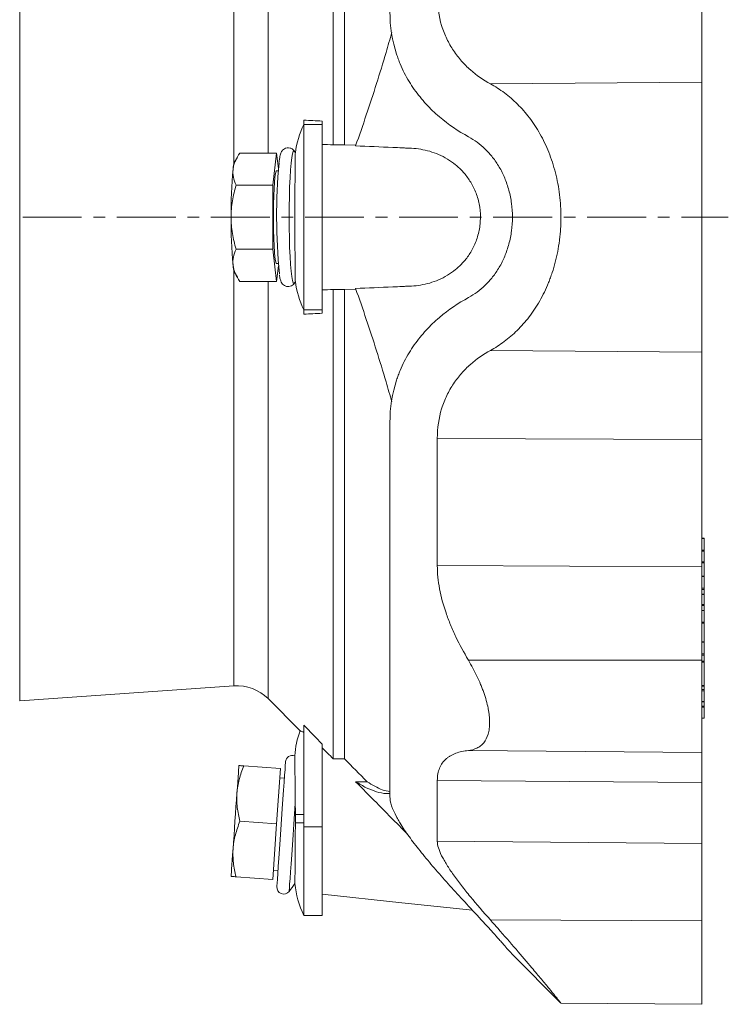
# Model space of a CAD drawing. Header units: millimetres. Extents: x 24 to 822, y -62 to 722.
# Tile 2 of 7: x 207 to 360, y -62 to 151. Entities that reach past the tile are written whole.
import ezdxf

# ---------------------------------------------------------------- set-up
doc = ezdxf.new("R2010")
doc.units = ezdxf.units.MM
doc.linetypes.add('CENTERX2', pattern=[20.32, 12.7, -2.54, 2.54, -2.54])
doc.layers.add('FORMAT', color=7, linetype='Continuous')

msp = doc.modelspace()

# ---------------------------------------------------------------- linework, layer by layer
at = {"color": 7, "linetype": 'Continuous', "lineweight": 15}
for p, q in [((274.18, 123.96), (274.18, 225.3)), ((276.65, 123.96), (276.65, 225.3)), ((267.84, 128.32), (267.84, 129.28)), ((267.84, 88.36), (267.84, 128.32)), ((271.84, 128.32), (271.84, 129.1)), ((271.84, 88.36), (271.84, 128.32)), ((274.18, 123.96), (276.65, 123.96)), ((276.65, 123.96), (279.1, 123.86)), ((253.51, 121.3), (252.9, 120.25)), ((261.98, 122.19), (254.07, 122.19)), ((261.98, 122.19), (261.15, 115.27)), ((262.39, 118.84), (261.98, 122.19)), ((265.83, 122.58), (265.8, 122.63)), ((262.35, 118.34), (261.98, 118.34)), ((261.15, 115.27), (253.24, 115.27)), ((261.15, 115.27), (261.15, 101.41)), ((261.15, 101.41), (253.24, 101.41)), ((261.15, 101.41), (261.98, 94.48)), ((261.98, 98.34), (262.35, 98.34)), ((261.98, 94.48), (262.39, 97.84)), ((252.9, 96.43), (253.51, 95.37)), ((261.98, 94.48), (254.07, 94.48)), ((265.8, 94.05), (265.83, 94.09)), ((276.65, 92.71), (274.18, 92.71)), ((274.18, -8.62), (274.18, 92.71)), ((279.1, 92.82), (276.65, 92.71)), ((276.65, -8.62), (276.65, 92.71)), ((267.84, 87.4), (267.84, 88.36)), ((271.84, 87.58), (271.84, 88.36)), ((354.35, 39.01), (353.84, 39.01)), ((354.35, 36.43), (354.35, 38.96)), ((354.35, 33.9), (354.35, 36.23)), ((354.35, 30.79), (354.35, 33.7)), ((354.35, 30.78), (353.84, 30.78)), ((354.35, 28.2), (354.35, 30.72)), ((354.35, 26.95), (354.35, 27.9)), ((354.35, 26.94), (353.84, 26.94)), ((354.35, 24.68), (354.35, 26.88)), ((354.35, 23.42), (353.84, 23.42)), ((354.35, 23.43), (354.35, 24.48)), ((354.35, 20.84), (354.35, 23.36)), ((354.35, 16.64), (354.35, 20.64)), ((354.35, 16.62), (353.84, 16.62)), ((354.35, 14.05), (354.35, 16.57)), ((354.35, 12.48), (354.35, 13.74)), ((206.5, 3.89), (252.77, 7.13)), ((354.35, 6.3), (354.35, 7.05)), ((260.15, 4.37), (267.09, -2.58)), ((354.35, 3.71), (354.35, 6.05)), ((353.84, 3.66), (354.35, 3.66)), ((354.35, 2.76), (354.35, 3.64)), ((354.35, 0.17), (354.35, 2.5)), ((353.84, 0.11), (354.35, 0.11)), ((267.84, -23.33), (267.84, -1.35)), ((271.84, -23.33), (271.84, -5.45)), ((262.82, -10.73), (254.91, -10.17)), ((274.18, -8.62), (276.65, -8.62)), ((262.82, -10.73), (261.98, -22.7)), ((263.68, -12.79), (262.68, -12.72)), ((279.06, -13.58), (281.54, -13.58)), ((261.98, -22.7), (254.07, -22.14)), ((261.98, -22.7), (261.15, -34.67)), ((267.84, -42.46), (267.84, -23.33)), ((271.84, -42.46), (271.84, -23.33)), ((261.29, -32.67), (262.28, -32.74)), ((261.15, -34.67), (253.24, -34.12)), ((267.84, -42.46), (271.84, -42.46)), ((312.92, -50.91), (323.34, -61.33)), ((323.35, -61.39), (353.84, -61.66))]:
    msp.add_line(p, q, dxfattribs=at)
at = {"color": 8, "linetype": 'Continuous', "lineweight": 0}
for p, q in [((206.5, 212.79), (206.5, 3.89)), ((260.15, 122.19), (260.15, 212.31)), ((252.77, 119.85), (252.77, 209.55)), ((353.84, 137.49), (308.16, 137.13)), ((271.84, 128.32), (267.84, 128.32)), ((252.77, 7.13), (252.77, 96.83)), ((260.15, 4.37), (260.15, 94.48)), ((271.84, 88.36), (267.84, 88.36)), ((353.84, 79.19), (308.16, 79.55)), ((353.84, 60.35), (296.7, 60.51)), ((354.35, 38.96), (353.84, 38.96)), ((354.35, 36.43), (353.84, 36.43)), ((354.35, 36.23), (353.84, 36.23)), ((353.84, 32.85), (296.7, 33.11)), ((354.35, 33.9), (353.84, 33.9)), ((354.35, 33.7), (353.84, 33.7)), ((354.35, 30.72), (353.84, 30.72)), ((354.35, 28.2), (353.84, 28.2)), ((354.35, 27.9), (353.84, 27.9)), ((354.35, 26.88), (353.84, 26.88)), ((354.35, 24.68), (353.84, 24.68)), ((354.35, 24.48), (353.84, 24.48)), ((354.35, 23.36), (353.84, 23.36)), ((354.35, 20.84), (353.84, 20.84)), ((354.35, 20.64), (353.84, 20.64)), ((354.35, 16.57), (353.84, 16.57)), ((354.35, 14.05), (353.84, 14.05)), ((354.35, 13.74), (353.84, 13.74)), ((353.84, 12.66), (303.4, 12.69)), ((354.35, 12.48), (353.84, 12.48)), ((354.35, 12.23), (353.84, 12.23)), ((354.35, 7.23), (353.84, 7.23)), ((354.35, 7.05), (353.84, 7.05)), ((354.35, 6.3), (353.84, 6.3)), ((354.35, 6.05), (353.84, 6.05)), ((354.35, 3.71), (353.84, 3.71)), ((354.35, 2.76), (353.84, 2.76)), ((354.35, 2.5), (353.84, 2.5)), ((354.35, 0.17), (353.84, 0.17)), ((353.84, -7.28), (303.4, -6.84)), ((353.84, -13.74), (296.7, -13.31)), ((267.84, -20.66), (266.04, -20.66)), ((267.84, -22.46), (266.04, -22.46)), ((271.84, -23.33), (267.84, -23.33)), ((353.84, -26.93), (296.7, -26.46)), ((353.84, -43.61), (308.16, -43.44))]:
    msp.add_line(p, q, dxfattribs=at)
at = {"color": 8, "linetype": 'Continuous', "lineweight": 0, "flags": 128}
for points in [[(265.8, 122.63), (265.72, 122.7), (265.56, 122.55), (265.4, 122.04), (265.26, 121.19), (265.12, 120.02), (265, 118.56), (264.9, 116.84), (264.81, 114.91), (264.75, 112.81), (264.71, 110.6), (264.7, 108.34), (264.71, 106.07), (264.75, 103.87), (264.81, 101.77), (264.9, 99.84), (265, 98.12), (265.12, 96.66), (265.26, 95.49), (265.4, 94.64), (265.56, 94.13), (265.72, 93.98), (265.8, 94.05)], [(266.03, -18.32), (265.87, -20.52), (265.72, -22.78), (265.56, -25.04), (265.4, -27.25), (265.26, -29.35), (265.12, -31.29), (265, -33.02), (264.9, -34.5), (264.81, -35.7), (264.75, -36.57), (264.71, -37.1), (264.7, -37.28)]]:
    msp.add_lwpolyline(points, dxfattribs=at)
at = {"color": 7, "linetype": 'Continuous', "lineweight": 15, "flags": 128}
for points in [[(261.98, 118.34), (261.88, 118.24), (261.75, 117.79), (261.63, 117), (261.53, 115.9), (261.43, 114.52), (261.36, 112.92), (261.31, 111.16), (261.29, 109.29), (261.29, 107.39), (261.31, 105.52), (261.36, 103.76), (261.43, 102.16), (261.53, 100.78), (261.63, 99.68), (261.75, 98.89), (261.88, 98.44), (261.98, 98.34)], [(253.84, -10.1), (253.83, -10.2), (253.81, -10.51), (253.78, -11.01), (253.73, -11.7), (253.67, -12.57), (253.6, -13.61), (253.51, -14.78), (253.42, -16.08)], [(263.92, -9.3), (263.91, -9.48), (263.87, -10.03), (263.81, -10.92), (263.72, -12.14), (263.62, -13.65), (263.5, -15.4), (263.36, -17.36), (263.21, -19.46), (263.06, -21.66), (262.9, -23.88), (262.75, -26.07), (262.6, -28.18), (262.47, -30.13), (262.34, -31.89), (262.24, -33.4), (262.15, -34.61), (262.09, -35.51), (262.05, -36.05), (262.04, -36.23), (262.04, -36.23)], [(253.42, -16.08), (253.33, -17.49), (253.22, -18.97), (253.11, -20.51), (253, -22.07), (252.9, -23.63), (252.79, -25.17), (252.68, -26.65), (252.59, -28.06)], [(252.17, -34.04), (252.18, -33.94), (252.2, -33.63), (252.23, -33.13), (252.28, -32.44), (252.34, -31.57), (252.41, -30.53), (252.5, -29.36), (252.59, -28.06)], [(271.84, -37.9), (289.04, -39.71), (304.27, -41.31)]]:
    msp.add_lwpolyline(points, dxfattribs=at)
at = {"color": 7, "linetype": 'Continuous', "lineweight": 15}
for centre, radius, start, end in [((287.09, 119.34), 21.25, 154.9424, 172.1405), ((245.25, 108.34), 25.03, 33.7733, 34.806), ((257.09, 118.58), 4.5, 158.2883, 178.1303), ((390.05, 108.45), 128.06, 174.802, 185.523), ((353.42, 109.47), 101.26, 174.7499, 180.6375), ((353.42, 107.21), 101.26, 179.3625, 185.2501), ((257.09, 98.09), 4.5, 181.8697, 201.7117), ((245.25, 108.34), 25.03, 325.194, 326.223), ((287.09, 97.34), 21.25, 187.8595, 205.0576), ((253.43, -2.35), 9.5, 45, 94), ((287.09, -9.66), 21.25, 160.4609, 175.5085), ((265.42, -9.41), 1.5, 70.8114, 176), ((245.25, -21.53), 25.03, 320.9937, 325.7924), ((287.09, -33.46), 21.25, 185.7712, 205.0576), ((263.54, -36.34), 1.5, 176, 320.9937)]:
    msp.add_arc(centre, radius, start, end, dxfattribs=at)
for points, knots in [([(296.7, 156.16), (296.7, 153.85), (297.03, 151.7), (297.79, 149.2), (297.97, 148.71), (298.34, 147.75), (298.54, 147.29), (299.18, 145.94), (299.67, 145.1), (300.46, 143.91), (300.74, 143.52), (301.32, 142.77), (301.62, 142.41), (302.54, 141.37), (303.18, 140.73), (305.19, 138.96), (306.63, 137.97), (308.16, 137.13)], [0, 0, 0, 0, 0.25, 0.25, 0.3125, 0.3125, 0.375, 0.375, 0.5, 0.5, 0.5625, 0.5625, 0.625, 0.625, 0.75, 0.75, 1, 1, 1, 1]), ([(353.84, 156.33), (353.84, 154.35), (353.84, 152.41), (353.84, 148.69), (353.84, 146.92), (353.84, 143.66), (353.84, 142.17), (353.84, 139.55), (353.84, 138.42), (353.84, 137.49)], [0, 0, 0, 0, 0.25, 0.25, 0.5, 0.5, 0.75, 0.75, 1, 1, 1, 1]), ([(303.46, 125.7), (301.24, 126.91), (299.12, 128.33), (296.65, 130.44), (296.16, 130.88), (295.21, 131.79), (294.74, 132.27), (293.38, 133.75), (292.52, 134.8), (290.95, 137.03), (290.22, 138.22), (289.25, 140.13), (288.95, 140.79), (288.52, 141.8), (288.39, 142.15), (288.13, 142.85), (288.01, 143.2), (286.96, 146.39), (286.46, 149.44), (286.46, 152.74)], [0, 0, 0, 0, 0.25, 0.25, 0.3125, 0.3125, 0.375, 0.375, 0.5, 0.5, 0.625, 0.625, 0.6875, 0.6875, 0.71875, 0.71875, 0.75, 0.75, 1, 1, 1, 1]), ([(286.88, 148.23), (286.47, 146.79), (285.41, 143.09), (283.57, 137.14), (281.38, 130.39), (279.84, 125.96), (279.06, 123.75)], [0, 0, 0, 0, 0.1735414, 0.4457673, 0.7228812, 1, 1, 1, 1]), ([(308.16, 79.55), (309.19, 80.12), (310.2, 80.76), (312.13, 82.2), (313.06, 83), (314.85, 84.77), (315.71, 85.73), (316.93, 87.33), (317.33, 87.89), (318.1, 89.05), (318.46, 89.64), (319.52, 91.49), (320.15, 92.8), (320.86, 94.55), (321, 94.9), (321.26, 95.62), (321.39, 95.99), (321.75, 97.09), (321.98, 97.84), (322.57, 100.12), (322.87, 101.69), (323.14, 103.71), (323.18, 104.12), (323.26, 104.94), (323.29, 105.35), (323.38, 106.6), (323.4, 107.43), (323.41, 109.9), (323.31, 111.54), (323.01, 113.99), (322.88, 114.8), (322.58, 116.39), (322.4, 117.17), (322.01, 118.7), (321.79, 119.45), (321.31, 120.93), (321.05, 121.65), (320.2, 123.77), (319.57, 125.09), (318.52, 126.95), (318.15, 127.55), (317.39, 128.71), (316.99, 129.27), (315.76, 130.88), (314.9, 131.86), (313.1, 133.64), (312.16, 134.45), (310.21, 135.91), (309.2, 136.56), (308.16, 137.13)], [0, 0, 0, 0, 0.0625, 0.0625, 0.125, 0.125, 0.1875, 0.1875, 0.21875, 0.21875, 0.25, 0.25, 0.3125, 0.3125, 0.328125, 0.328125, 0.34375, 0.34375, 0.375, 0.375, 0.4375, 0.4375, 0.453125, 0.453125, 0.46875, 0.46875, 0.5, 0.5, 0.5625, 0.5625, 0.59375, 0.59375, 0.625, 0.625, 0.65625, 0.65625, 0.6875, 0.6875, 0.75, 0.75, 0.78125, 0.78125, 0.8125, 0.8125, 0.875, 0.875, 0.9375, 0.9375, 1, 1, 1, 1]), ([(353.84, 137.49), (353.84, 136.95), (353.84, 136.32), (353.84, 134.9), (353.84, 134.11), (353.84, 132.32), (353.84, 131.34), (353.84, 129.18), (353.84, 128), (353.84, 125.47), (353.84, 124.12), (353.84, 121.25), (353.84, 119.75), (353.84, 116.62), (353.84, 115), (353.84, 111.7), (353.84, 110.02), (353.84, 106.66), (353.84, 104.98), (353.84, 101.68), (353.84, 100.06), (353.84, 96.93), (353.84, 95.42), (353.84, 92.56), (353.84, 91.21), (353.84, 88.68), (353.84, 87.5), (353.84, 85.34), (353.84, 84.35), (353.84, 82.57), (353.84, 81.77), (353.84, 80.35), (353.84, 79.73), (353.84, 79.19)], [0, 0, 0, 0, 0.0625, 0.0625, 0.125, 0.125, 0.1875, 0.1875, 0.25, 0.25, 0.3125, 0.3125, 0.375, 0.375, 0.4375, 0.4375, 0.5, 0.5, 0.5625, 0.5625, 0.625, 0.625, 0.6875, 0.6875, 0.75, 0.75, 0.8125, 0.8125, 0.875, 0.875, 0.9375, 0.9375, 1, 1, 1, 1]), ([(312.92, 108.34), (312.92, 109.34), (312.86, 110.33), (312.66, 111.78), (312.58, 112.26), (312.39, 113.21), (312.28, 113.69), (311.91, 115.07), (311.61, 115.95), (311.08, 117.2), (310.89, 117.62), (310.49, 118.41), (310.28, 118.8), (309.63, 119.91), (309.16, 120.61), (308.4, 121.57), (308.14, 121.89), (307.6, 122.48), (307.33, 122.77), (305.93, 124.12), (304.74, 125), (303.46, 125.7)], [0, 0, 0, 0, 0.125, 0.125, 0.1875, 0.1875, 0.25, 0.25, 0.375, 0.375, 0.4375, 0.4375, 0.5, 0.5, 0.625, 0.625, 0.6875, 0.6875, 0.75, 0.75, 1, 1, 1, 1]), ([(265.89, 122.47), (265.86, 122.53), (265.78, 122.68), (265.48, 123.02), (264.93, 123.32), (264.25, 123.37), (263.66, 123.15), (263.26, 122.8), (263.03, 122.46), (262.88, 122.11), (262.76, 121.71), (262.69, 121.33), (262.66, 121.12)], [0, 0, 0, 0, 0.054282, 0.141061, 0.230724, 0.322838, 0.411281, 0.48927, 0.572164, 0.673652, 0.824591, 1, 1, 1, 1]), ([(279.06, 123.75), (281.74, 123.63), (284.42, 123.51), (287.77, 123.37), (288.77, 123.32), (289.78, 123.28), (290.45, 123.25), (290.78, 123.23), (292.46, 123.15), (293.77, 122.93), (295.71, 122.37), (296.35, 122.14), (297.62, 121.59), (298.26, 121.26), (299.48, 120.53), (300.08, 120.11), (301.23, 119.17), (301.79, 118.64), (302.83, 117.48), (303.31, 116.84), (303.98, 115.78), (304.2, 115.41), (304.59, 114.64), (304.78, 114.24), (305.11, 113.42), (305.26, 112.99), (305.53, 112.11), (305.64, 111.65), (305.91, 110.26), (306.01, 109.31), (306.01, 108.1), (306, 107.85), (305.98, 107.37), (305.96, 107.13), (305.89, 106.41), (305.82, 105.94), (305.64, 105.02), (305.52, 104.56), (305.26, 103.67), (305.1, 103.25), (304.77, 102.42), (304.58, 102.02), (304.18, 101.24), (303.97, 100.88), (303.3, 99.82), (302.82, 99.19), (302.03, 98.31), (301.76, 98.03), (301.21, 97.51), (300.92, 97.26), (300.07, 96.56), (299.47, 96.15), (298.26, 95.41), (297.63, 95.09), (296.35, 94.54), (295.71, 94.31), (293.76, 93.74), (292.44, 93.53), (290.77, 93.44), (290.43, 93.43), (289.76, 93.4), (288.76, 93.36), (287.75, 93.31), (284.41, 93.16), (281.74, 93.04), (279.06, 92.93)], [0, 0, 0, 0, 0.125, 0.125, 0.15625, 0.171875, 0.171875, 0.1875, 0.1875, 0.25, 0.25, 0.28125, 0.28125, 0.3125, 0.3125, 0.34375, 0.34375, 0.375, 0.375, 0.40625, 0.40625, 0.421875, 0.421875, 0.4375, 0.4375, 0.453125, 0.453125, 0.46875, 0.46875, 0.5, 0.5, 0.507813, 0.507813, 0.515625, 0.515625, 0.53125, 0.53125, 0.546875, 0.546875, 0.5625, 0.5625, 0.578125, 0.578125, 0.59375, 0.59375, 0.625, 0.625, 0.640625, 0.640625, 0.65625, 0.65625, 0.6875, 0.6875, 0.71875, 0.71875, 0.75, 0.75, 0.8125, 0.8125, 0.828125, 0.828125, 0.84375, 0.875, 0.875, 1, 1, 1, 1]), ([(252.59, 118.73), (252.62, 119.02), (252.68, 119.32), (252.85, 119.9), (252.96, 120.19), (253.34, 121.06), (253.68, 121.63), (254.07, 122.19)], [0, 0, 0, 0, 0.25, 0.25, 0.5, 0.5, 1, 1, 1, 1]), ([(266.04, 94.43), (266.04, 94.48), (266.03, 94.61), (266.02, 94.93), (266.02, 95.06), (266.01, 95.35), (266.01, 95.52), (266, 96.08), (265.99, 96.52), (265.99, 97.29), (265.98, 97.56), (265.98, 98.15), (265.98, 98.45), (265.97, 99.41), (265.97, 100.1), (265.96, 101.21), (265.96, 101.6), (265.96, 102.39), (265.96, 102.79), (265.96, 104.01), (265.95, 104.85), (265.95, 106.15), (265.95, 106.59), (265.95, 107.46), (265.95, 108.34), (265.95, 109.21), (265.95, 110.09), (265.95, 110.53), (265.95, 111.83), (265.96, 112.67), (265.96, 113.89), (265.96, 114.29), (265.96, 115.08), (265.96, 115.46), (265.97, 116.58), (265.97, 117.26), (265.98, 118.22), (265.98, 118.53), (265.98, 119.11), (265.99, 119.39), (265.99, 120.16), (266, 120.6), (266.01, 121.16), (266.01, 121.32), (266.02, 121.62), (266.02, 121.74), (266.03, 122.06), (266.04, 122.19), (266.04, 122.24)], [0, 0, 0, 0, 0.0625, 0.0625, 0.09375, 0.09375, 0.125, 0.125, 0.1875, 0.1875, 0.21875, 0.21875, 0.25, 0.25, 0.3125, 0.3125, 0.34375, 0.34375, 0.375, 0.375, 0.4375, 0.4375, 0.46875, 0.46875, 0.5, 0.53125, 0.53125, 0.5625, 0.5625, 0.625, 0.625, 0.65625, 0.65625, 0.6875, 0.6875, 0.75, 0.75, 0.78125, 0.78125, 0.8125, 0.8125, 0.875, 0.875, 0.90625, 0.90625, 0.9375, 0.9375, 1, 1, 1, 1]), ([(262.66, 121.12), (262.64, 121.02), (262.58, 120.77), (262.55, 120.42), (262.52, 120.2)], [0, 0, 0, 0, 0.395697, 1, 1, 1, 1]), ([(253.24, 115.27), (252.98, 115.83), (252.78, 116.4), (252.55, 117.56), (252.52, 118.14), (252.59, 118.73)], [0, 0, 0, 0, 0.5, 0.5, 1, 1, 1, 1]), ([(252.17, 108.34), (252.17, 108.92), (252.19, 109.51), (252.29, 110.69), (252.36, 111.28), (252.65, 113.01), (252.91, 114.15), (253.24, 115.27)], [0, 0, 0, 0, 0.25, 0.25, 0.5, 0.5, 1, 1, 1, 1]), ([(253.24, 101.41), (252.91, 102.54), (252.64, 103.69), (252.27, 106), (252.17, 107.17), (252.17, 108.34)], [0, 0, 0, 0, 0.5, 0.5, 1, 1, 1, 1]), ([(312.92, 108.34), (312.92, 107.34), (312.86, 106.35), (312.66, 104.9), (312.58, 104.42), (312.39, 103.46), (312.28, 102.99), (311.91, 101.61), (311.61, 100.73), (311.08, 99.47), (310.89, 99.06), (310.49, 98.26), (310.28, 97.88), (309.63, 96.76), (309.16, 96.07), (308.4, 95.1), (308.14, 94.79), (307.6, 94.19), (307.33, 93.91), (305.93, 92.56), (304.74, 91.68), (303.46, 90.97)], [0, 0, 0, 0, 0.125, 0.125, 0.1875, 0.1875, 0.25, 0.25, 0.375, 0.375, 0.4375, 0.4375, 0.5, 0.5, 0.625, 0.625, 0.6875, 0.6875, 0.75, 0.75, 1, 1, 1, 1]), ([(252.59, 97.95), (252.55, 98.24), (252.54, 98.54), (252.57, 99.12), (252.61, 99.41), (252.78, 100.27), (252.98, 100.84), (253.24, 101.41)], [0, 0, 0, 0, 0.25, 0.25, 0.5, 0.5, 1, 1, 1, 1]), ([(254.07, 94.48), (253.68, 95.05), (253.34, 95.62), (252.83, 96.77), (252.66, 97.36), (252.59, 97.95)], [0, 0, 0, 0, 0.5, 0.5, 1, 1, 1, 1]), ([(262.6, 95.92), (262.61, 95.82), (262.67, 95.36), (262.78, 94.89), (262.95, 94.38), (263.2, 93.94), (263.65, 93.52), (264.28, 93.3), (264.95, 93.37), (265.46, 93.65), (265.77, 93.98), (265.86, 94.14), (265.9, 94.22)], [0, 0, 0, 0, 0.062013, 0.301834, 0.44408, 0.547993, 0.627492, 0.710335, 0.793884, 0.869043, 0.940296, 1, 1, 1, 1]), ([(286.88, 68.45), (286.47, 69.89), (285.41, 73.59), (283.57, 79.54), (281.38, 86.28), (279.84, 90.71), (279.06, 92.93)], [0, 0, 0, 0, 0.1735414, 0.4457673, 0.7228812, 1, 1, 1, 1]), ([(303.46, 90.97), (301.24, 89.77), (299.12, 88.35), (296.65, 86.24), (296.16, 85.8), (295.21, 84.88), (294.74, 84.41), (293.38, 82.93), (292.52, 81.88), (290.95, 79.64), (290.22, 78.45), (289.25, 76.55), (288.95, 75.89), (288.52, 74.87), (288.39, 74.53), (288.13, 73.83), (288.01, 73.48), (286.96, 70.29), (286.46, 67.24), (286.46, 63.94)], [0, 0, 0, 0, 0.25, 0.25, 0.3125, 0.3125, 0.375, 0.375, 0.5, 0.5, 0.625, 0.625, 0.6875, 0.6875, 0.71875, 0.71875, 0.75, 0.75, 1, 1, 1, 1]), ([(296.7, 60.51), (296.7, 62.83), (297.03, 64.98), (297.79, 67.48), (297.97, 67.97), (298.34, 68.93), (298.54, 69.39), (299.18, 70.74), (299.67, 71.58), (300.46, 72.77), (300.74, 73.16), (301.32, 73.9), (301.62, 74.26), (302.54, 75.3), (303.18, 75.94), (305.19, 77.72), (306.63, 78.71), (308.16, 79.55)], [0, 0, 0, 0, 0.25, 0.25, 0.3125, 0.3125, 0.375, 0.375, 0.5, 0.5, 0.5625, 0.5625, 0.625, 0.625, 0.75, 0.75, 1, 1, 1, 1]), ([(353.84, 60.35), (353.84, 62.32), (353.84, 64.27), (353.84, 67.99), (353.84, 69.76), (353.84, 73.02), (353.84, 74.51), (353.84, 77.12), (353.84, 78.25), (353.84, 79.19)], [0, 0, 0, 0, 0.25, 0.25, 0.5, 0.5, 0.75, 0.75, 1, 1, 1, 1]), ([(286.46, 63.94), (286.46, 59.46), (286.46, 55), (286.46, 46.25), (286.46, 41.95), (286.46, 33.58), (286.46, 29.52), (286.46, 21.72), (286.46, 17.98), (286.46, 10.91), (286.46, 7.58), (286.46, 1.37), (286.46, -1.51), (286.46, -6.76), (286.46, -9.13), (286.46, -13.36), (286.46, -15.21), (286.46, -16.8)], [0, 0, 0, 0, 0.125, 0.125, 0.25, 0.25, 0.375, 0.375, 0.5, 0.5, 0.625, 0.625, 0.75, 0.75, 0.875, 0.875, 1, 1, 1, 1]), ([(296.7, 60.51), (296.7, 55.74), (296.7, 51.04), (296.7, 41.89), (296.7, 37.42), (296.7, 33.11)], [0, 0, 0, 0, 0.5, 0.5, 1, 1, 1, 1]), ([(353.84, 60.35), (353.84, 55.56), (353.84, 50.84), (353.84, 41.65), (353.84, 37.18), (353.84, 32.85)], [0, 0, 0, 0, 0.5, 0.5, 1, 1, 1, 1]), ([(354.35, 39.01), (354.35, 39.01), (354.35, 39.01), (354.35, 38.99), (354.35, 38.97), (354.35, 38.96)], [0, 0, 0, 0, 0.303748, 0.669569, 1, 1, 1, 1]), ([(354.35, 36.43), (354.35, 36.41), (354.35, 36.38), (354.35, 36.3), (354.35, 36.27), (354.35, 36.23)], [0, 0, 0, 0, 0.5, 0.5, 1, 1, 1, 1]), ([(303.4, 12.69), (302.42, 14.34), (301.52, 16.01), (300.3, 18.55), (299.92, 19.41), (299.39, 20.7), (299.21, 21.13), (298.88, 22), (298.73, 22.44), (297.98, 24.62), (297.51, 26.35), (297.03, 28.91), (296.91, 29.76), (296.75, 31.46), (296.7, 32.29), (296.7, 33.11)], [0, 0, 0, 0, 0.25, 0.25, 0.375, 0.375, 0.4375, 0.4375, 0.5, 0.5, 0.75, 0.75, 0.875, 0.875, 1, 1, 1, 1]), ([(353.84, 12.66), (353.84, 14.42), (353.84, 16.19), (353.84, 19.7), (353.84, 21.44), (353.84, 24.86), (353.84, 26.53), (353.84, 29.78), (353.84, 31.35), (353.84, 32.85)], [0, 0, 0, 0, 0.25, 0.25, 0.5, 0.5, 0.75, 0.75, 1, 1, 1, 1]), ([(354.35, 33.7), (354.35, 33.72), (354.35, 33.75), (354.35, 33.83), (354.35, 33.86), (354.35, 33.9)], [0, 0, 0, 0, 0.5, 0.5, 1, 1, 1, 1]), ([(354.35, 30.78), (354.35, 30.78), (354.35, 30.77), (354.35, 30.76), (354.35, 30.73), (354.35, 30.72)], [0, 0, 0, 0, 0.342481, 0.678377, 1, 1, 1, 1]), ([(354.35, 28.2), (354.35, 28.18), (354.35, 28.16), (354.35, 28.1), (354.35, 28.07), (354.35, 28), (354.35, 27.97), (354.35, 27.93), (354.35, 27.91), (354.35, 27.9)], [0, 0, 0, 0, 0.25, 0.25, 0.5, 0.5, 0.75, 0.75, 1, 1, 1, 1]), ([(354.35, 26.94), (354.35, 26.94), (354.35, 26.93), (354.35, 26.92), (354.35, 26.89), (354.35, 26.88)], [0, 0, 0, 0, 0.342478, 0.678375, 1, 1, 1, 1]), ([(354.35, 24.68), (354.35, 24.65), (354.35, 24.62), (354.35, 24.55), (354.35, 24.51), (354.35, 24.48)], [0, 0, 0, 0, 0.5, 0.5, 1, 1, 1, 1]), ([(354.35, 23.41), (354.35, 23.41), (354.35, 23.41), (354.35, 23.39), (354.35, 23.37), (354.35, 23.36)], [0, 0, 0, 0, 0.303746, 0.669612, 1, 1, 1, 1]), ([(354.35, 20.84), (354.35, 20.81), (354.35, 20.78), (354.35, 20.71), (354.35, 20.67), (354.35, 20.64)], [0, 0, 0, 0, 0.5, 0.5, 1, 1, 1, 1]), ([(354.35, 16.62), (354.35, 16.62), (354.35, 16.62), (354.35, 16.61), (354.35, 16.59), (354.35, 16.57)], [0, 0, 0, 0, 0.075201, 0.440458, 1, 1, 1, 1]), ([(354.35, 14.05), (354.35, 14.03), (354.35, 14), (354.35, 13.94), (354.35, 13.9), (354.35, 13.83), (354.35, 13.8), (354.35, 13.76), (354.35, 13.74), (354.35, 13.74)], [0, 0, 0, 0, 0.25, 0.25, 0.5, 0.5, 0.75, 0.75, 1, 1, 1, 1]), ([(303.4, 12.69), (304.08, 11.53), (304.7, 10.37), (305.54, 8.62), (305.8, 8.03), (306.17, 7.14), (306.29, 6.85), (306.52, 6.26), (306.63, 5.97), (307.13, 4.52), (307.45, 3.39), (307.72, 2.03), (307.77, 1.76), (307.85, 1.23), (307.89, 0.97), (307.97, 0.19), (308, -0.3), (308, -1.23), (307.98, -1.68), (307.87, -2.53), (307.79, -2.93), (307.46, -4.04), (307.15, -4.66), (306.63, -5.29), (306.53, -5.41), (306.3, -5.63), (306.18, -5.74), (305.82, -6.03), (305.55, -6.19), (304.71, -6.61), (304.08, -6.77), (303.4, -6.84)], [0, 0, 0, 0, 0.125, 0.125, 0.1875, 0.1875, 0.21875, 0.21875, 0.25, 0.25, 0.375, 0.375, 0.40625, 0.40625, 0.4375, 0.4375, 0.5, 0.5, 0.5625, 0.5625, 0.625, 0.625, 0.75, 0.75, 0.78125, 0.78125, 0.8125, 0.8125, 0.875, 0.875, 1, 1, 1, 1]), ([(353.84, -7.28), (353.84, -7.21), (353.84, -7.03), (353.84, -6.45), (353.84, -6.05), (353.84, -5.01), (353.84, -4.37), (353.84, -2.88), (353.84, -2.02), (353.84, -0.12), (353.84, 0.92), (353.84, 3.12), (353.84, 4.28), (353.84, 6.65), (353.84, 7.86), (353.84, 10.28), (353.84, 11.49), (353.84, 12.66)], [0, 0, 0, 0, 0.125, 0.125, 0.25, 0.25, 0.375, 0.375, 0.5, 0.5, 0.625, 0.625, 0.75, 0.75, 0.875, 0.875, 1, 1, 1, 1]), ([(354.35, 12.23), (354.35, 12.27), (354.35, 12.33), (354.35, 12.44), (354.35, 12.47), (354.35, 12.48)], [0, 0, 0, 0, 0.5, 0.5, 1, 1, 1, 1]), ([(354.35, 12.23), (354.35, 11.46), (354.35, 10.61), (354.35, 8.89), (354.35, 8.03), (354.35, 7.23)], [0, 0, 0, 0, 0.5, 0.5, 1, 1, 1, 1]), ([(354.35, 7.05), (354.35, 7.07), (354.35, 7.1), (354.35, 7.17), (354.35, 7.2), (354.35, 7.23)], [0, 0, 0, 0, 0.5, 0.5, 1, 1, 1, 1]), ([(354.35, 6.3), (354.35, 6.27), (354.35, 6.23), (354.35, 6.12), (354.35, 6.08), (354.35, 6.05)], [0, 0, 0, 0, 0.5, 0.5, 1, 1, 1, 1]), ([(354.35, 3.71), (354.35, 3.7), (354.35, 3.67), (354.35, 3.66), (354.35, 3.66)], [0, 0, 0, 0, 0.5407001, 1, 1, 1, 1]), ([(354.35, 2.76), (354.35, 2.73), (354.35, 2.68), (354.35, 2.58), (354.35, 2.53), (354.35, 2.5)], [0, 0, 0, 0, 0.5, 0.5, 1, 1, 1, 1]), ([(354.35, 0.17), (354.35, 0.15), (354.35, 0.12), (354.35, 0.12), (354.35, 0.11)], [0, 0, 0, 0, 0.5407001, 1, 1, 1, 1]), ([(267.1, -2.57), (267.1, -2.57), (267.1, -2.56), (267.36, -2.69), (267.71, -2.87), (267.84, -2.94)], [0, 0, 0, 0, 0.286045, 0.722518, 1, 1, 1, 1]), ([(265.91, -8), (265.91, -7.99), (265.91, -7.93), (265.91, -8.17), (265.92, -8.76), (265.93, -9.79), (265.95, -11.16), (265.97, -12.87), (266, -15.18), (266.02, -17.14), (266.03, -18.32)], [0, 0, 0, 0, 0.00562, 0.136813, 0.271805, 0.40294, 0.53805, 0.666087, 0.798205, 1, 1, 1, 1]), ([(303.4, -6.84), (302.42, -6.94), (301.52, -7.13), (300.3, -7.58), (299.92, -7.76), (299.39, -8.07), (299.21, -8.18), (298.88, -8.42), (298.73, -8.54), (297.98, -9.21), (297.51, -9.85), (297.03, -11.01), (296.91, -11.43), (296.75, -12.32), (296.7, -12.8), (296.7, -13.31)], [0, 0, 0, 0, 0.25, 0.25, 0.375, 0.375, 0.4375, 0.4375, 0.5, 0.5, 0.75, 0.75, 0.875, 0.875, 1, 1, 1, 1]), ([(353.84, -7.28), (353.84, -7.4), (353.84, -7.62), (353.84, -8.28), (353.84, -8.72), (353.84, -9.81), (353.84, -10.47), (353.84, -11.96), (353.84, -12.81), (353.84, -13.74)], [0, 0, 0, 0, 0.25, 0.25, 0.5, 0.5, 0.75, 0.75, 1, 1, 1, 1]), ([(253.42, -16.08), (253.46, -15.58), (253.52, -15.07), (253.69, -14.07), (253.8, -13.57), (254.18, -12.09), (254.52, -11.13), (254.91, -10.17)], [0, 0, 0, 0, 0.25, 0.25, 0.5, 0.5, 1, 1, 1, 1]), ([(253.84, -10.1), (253.84, -10.1), (253.87, -10.1), (253.97, -10.11), (254.04, -10.11), (254.32, -10.13), (254.59, -10.15), (254.91, -10.17)], [0, 0, 0, 0, 0.25, 0.25, 0.5, 0.5, 1, 1, 1, 1]), ([(279.06, -13.58), (282.04, -16.6), (285.77, -20.38), (289.51, -24.15), (290.26, -24.91)], [0, 0, 0, 0, 0.79905, 1, 1, 1, 1]), ([(286.33, -16.11), (286.1, -16.12), (285.22, -16.18), (283.57, -15.79), (281.38, -14.99), (279.84, -14.05), (279.06, -13.58)], [0, 0, 0, 0, 0.105548, 0.40017, 0.700083, 1, 1, 1, 1]), ([(281.54, -13.58), (282.65, -14.26), (284.37, -15.31), (285.92, -15.63), (286.46, -15.74)], [0, 0, 0, 0, 0.652871, 1, 1, 1, 1]), ([(296.7, -26.46), (296.7, -24.76), (296.7, -22.81), (296.7, -18.42), (296.7, -15.98), (296.7, -13.31)], [0, 0, 0, 0, 0.5, 0.5, 1, 1, 1, 1]), ([(353.84, -26.93), (353.84, -25.23), (353.84, -23.27), (353.84, -18.86), (353.84, -16.41), (353.84, -13.74)], [0, 0, 0, 0, 0.5, 0.5, 1, 1, 1, 1]), ([(254.07, -22.14), (253.82, -21.14), (253.62, -20.14), (253.38, -18.12), (253.35, -17.1), (253.42, -16.08)], [0, 0, 0, 0, 0.5, 0.5, 1, 1, 1, 1]), ([(303.46, -40.44), (301.24, -38.06), (299.12, -35.74), (296.65, -32.92), (296.16, -32.35), (295.21, -31.24), (294.74, -30.68), (293.38, -29.04), (292.52, -27.97), (290.95, -25.91), (290.22, -24.91), (289.25, -23.46), (288.95, -22.99), (288.52, -22.29), (288.39, -22.06), (288.13, -21.61), (288.01, -21.39), (286.96, -19.44), (286.46, -17.97), (286.46, -16.8)], [0, 0, 0, 0, 0.25, 0.25, 0.3125, 0.3125, 0.375, 0.375, 0.5, 0.5, 0.625, 0.625, 0.6875, 0.6875, 0.71875, 0.71875, 0.75, 0.75, 1, 1, 1, 1]), ([(252.59, -28.06), (252.62, -27.55), (252.68, -27.04), (252.85, -26.04), (252.96, -25.54), (253.34, -24.06), (253.68, -23.1), (254.07, -22.14)], [0, 0, 0, 0, 0.25, 0.25, 0.5, 0.5, 1, 1, 1, 1]), ([(265.95, -35.6), (265.95, -35.56), (265.95, -35.48), (265.96, -34.87), (265.96, -33.91), (265.97, -32.59), (265.98, -30.97), (265.99, -29.07), (266.01, -27), (266.03, -24.77), (266.04, -23.24), (266.04, -22.46)], [0, 0, 0, 0, 0.112647, 0.222579, 0.3357, 0.445585, 0.558663, 0.668435, 0.781397, 0.889188, 1, 1, 1, 1]), ([(296.7, -26.46), (296.7, -27.28), (297.03, -28.32), (297.79, -29.87), (297.97, -30.19), (298.34, -30.85), (298.54, -31.19), (299.18, -32.23), (299.67, -32.95), (300.46, -34.08), (300.74, -34.46), (301.32, -35.23), (301.62, -35.63), (302.54, -36.81), (303.18, -37.62), (305.19, -40.06), (306.63, -41.73), (308.16, -43.44)], [0, 0, 0, 0, 0.25, 0.25, 0.3125, 0.3125, 0.375, 0.375, 0.5, 0.5, 0.5625, 0.5625, 0.625, 0.625, 0.75, 0.75, 1, 1, 1, 1]), ([(353.84, -26.93), (353.84, -27.63), (353.84, -28.53), (353.84, -30.71), (353.84, -32), (353.84, -34.88), (353.84, -36.49), (353.84, -39.91), (353.84, -41.74), (353.84, -43.61)], [0, 0, 0, 0, 0.25, 0.25, 0.5, 0.5, 0.75, 0.75, 1, 1, 1, 1]), ([(253.24, -34.12), (252.98, -33.11), (252.78, -32.11), (252.55, -30.09), (252.52, -29.08), (252.59, -28.06)], [0, 0, 0, 0, 0.5, 0.5, 1, 1, 1, 1]), ([(252.17, -34.04), (252.17, -34.04), (252.19, -34.04), (252.29, -34.05), (252.36, -34.05), (252.65, -34.07), (252.91, -34.09), (253.24, -34.12)], [0, 0, 0, 0, 0.25, 0.25, 0.5, 0.5, 1, 1, 1, 1]), ([(312.92, -50.91), (312.92, -50.91), (312.86, -50.83), (312.66, -50.61), (312.58, -50.52), (312.39, -50.31), (312.28, -50.18), (311.91, -49.76), (311.61, -49.41), (311.08, -48.82), (310.89, -48.6), (310.49, -48.16), (310.28, -47.92), (309.63, -47.19), (309.16, -46.66), (308.4, -45.82), (308.14, -45.53), (307.6, -44.94), (307.33, -44.64), (305.93, -43.11), (304.74, -41.8), (303.46, -40.44)], [0, 0, 0, 0, 0.125, 0.125, 0.1875, 0.1875, 0.25, 0.25, 0.375, 0.375, 0.4375, 0.4375, 0.5, 0.5, 0.625, 0.625, 0.6875, 0.6875, 0.75, 0.75, 1, 1, 1, 1]), ([(323.35, -61.32), (323.36, -61.34), (323.42, -61.41), (323.01, -60.91), (322.17, -59.87), (320.89, -58.31), (319.21, -56.28), (316.86, -53.47), (313.73, -49.79), (310.63, -46.22), (308.69, -44.04), (308.16, -43.44)], [0, 0, 0, 0, 0.039524, 0.15394, 0.259182, 0.367062, 0.481066, 0.59749, 0.763519, 0.934324, 1, 1, 1, 1]), ([(353.84, -43.61), (353.84, -44.7), (353.84, -45.8), (353.84, -47.97), (353.84, -49.05), (353.84, -51.16), (353.84, -52.19), (353.84, -54.16), (353.84, -55.1), (353.84, -56.83), (353.84, -57.62), (353.84, -59.03), (353.84, -59.64), (353.84, -60.63), (353.84, -61.01), (353.84, -61.53), (353.84, -61.66), (353.84, -61.66)], [0, 0, 0, 0, 0.125, 0.125, 0.25, 0.25, 0.375, 0.375, 0.5, 0.5, 0.625, 0.625, 0.75, 0.75, 0.875, 0.875, 1, 1, 1, 1])]:
    msp.add_open_spline(points, degree=3, knots=knots, dxfattribs=at)
for points in [[(267.84, 129.28), (269.18, 129.22), (270.51, 129.16), (271.84, 129.1)], [(271.84, 124.06), (272.62, 124.03), (273.4, 124), (274.18, 123.96)], [(274.18, 92.71), (273.4, 92.68), (272.62, 92.65), (271.84, 92.61)], [(271.84, 87.58), (270.51, 87.52), (269.18, 87.46), (267.84, 87.4)], [(267.84, -1.35), (269.18, -2.72), (270.51, -4.08), (271.84, -5.45)], [(271.84, -6.25), (272.62, -7.04), (273.4, -7.83), (274.18, -8.62)], [(276.65, -8.62), (278.28, -10.27), (279.91, -11.93), (281.54, -13.58)], [(266.03, -18.32), (266.03, -19.09), (266.04, -19.87), (266.04, -20.66)], [(266.04, -20.66), (266.05, -21.26), (266.05, -21.86), (266.04, -22.46)]]:
    msp.add_open_spline(points, degree=3, dxfattribs=at)
at = {"layer": 'FORMAT', "linetype": 'CENTERX2', "lineweight": 0}
msp.add_line((24.29, 108.34), (359.55, 108.34), dxfattribs=at)

doc.saveas('drawing.dxf')
